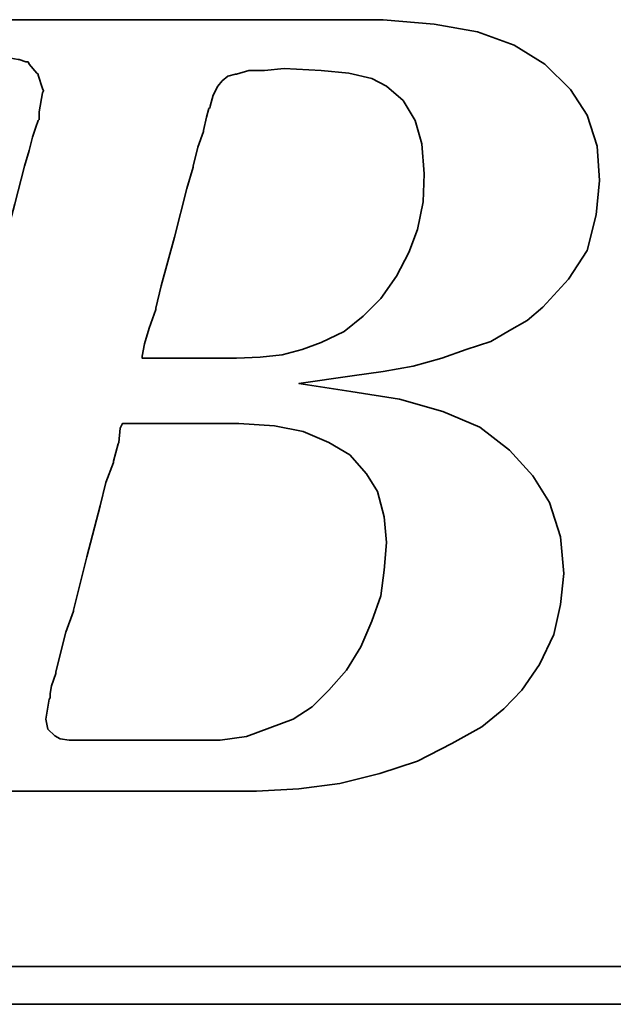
# Model space of a CAD drawing. Extents: x 24.2 to 106.5, y 37.1 to 84.
# Tile 31 of 49: x 92.595 to 93.128, y 59.135 to 60.018. Entities that reach past the tile are written whole.
import ezdxf

# ---------------------------------------------------------------- set-up
doc = ezdxf.new("R2010")
doc.units = 0
doc.header["$MEASUREMENT"] = 0
doc.layers.add('DIM', color=4, linetype='CONTINUOUS')
doc.layers.add('layer 1', color=7, linetype='CONTINUOUS')

# ---------------------------------------------------------------- blocks, each defined once
blk = doc.blocks.new('TBI MOTION logo(完整正式版)')
at = {"layer": 'layer 1', "color": 22, "lineweight": 35}
for points, knots in [([(-64.65375, -6.86375), (-64.65375, -6.86375), (-64.84375, -7.29625), (-64.84375, -7.29625), (-64.84375, -7.29625), (-64.84375, -7.29625), (-64.86875, -7.34375), (-64.86875, -7.34375), (-64.86875, -7.34375), (-64.86875, -7.34375), (-64.86875, -7.36875), (-64.86875, -7.36875), (-64.86875, -7.36875), (-64.86875, -7.36875), (-65.15375, -7.65375), (-65.15375, -7.65375), (-65.15375, -7.65375), (-65.15375, -7.65375), (-65.17875, -7.65375), (-65.17875, -7.65375), (-65.17875, -7.65375), (-65.17875, -7.65375), (-65.20375, -7.67875), (-65.20375, -7.67875), (-65.20375, -7.67875), (-65.20375, -7.67875), (-65.58875, -7.87125), (-65.58875, -7.87125), (-65.58875, -7.87125), (-65.58875, -7.87125), (-65.63375, -7.87125), (-65.63375, -7.87125), (-65.63375, -7.87125), (-65.63375, -7.87125), (-65.65875, -7.89375), (-65.65875, -7.89375), (-65.65875, -7.89375), (-65.65875, -7.89375), (-66.09375, -7.94375), (-66.09375, -7.94375), (-66.09375, -7.94375), (-66.09375, -7.94375), (-66.11375, -7.94375), (-66.11375, -7.94375), (-66.11375, -7.94375), (-66.11375, -7.94375), (-66.16375, -7.94375), (-66.16375, -7.94375), (-66.16375, -7.94375), (-66.16375, -7.94375), (-66.30875, -7.94375), (-66.30875, -7.94375), (-66.30875, -7.94375), (-66.30875, -7.94375), (-66.69375, -7.94375), (-66.69375, -7.94375), (-66.69375, -7.94375), (-66.69375, -7.94375), (-67.07375, -7.94375), (-67.07375, -7.94375), (-67.07375, -7.94375), (-67.07375, -7.94375), (-67.12375, -7.94375), (-67.12375, -7.94375), (-67.12375, -7.94375), (-67.12375, -7.94375), (-67.12375, -7.96625), (-67.12375, -7.96625), (-67.12375, -7.96625), (-67.12375, -7.96625), (-67.14875, -7.99125), (-67.14875, -7.99125), (-67.14875, -7.99125), (-67.14875, -7.99125), (-67.24375, -8.34875), (-67.24375, -8.34875), (-67.24375, -8.34875), (-67.24375, -8.34875), (-67.31375, -8.68625), (-67.31375, -8.68625), (-67.31375, -8.68625), (-67.31375, -8.68625), (-67.26875, -8.68625), (-67.26875, -8.68625), (-67.26875, -8.68625), (-67.26875, -8.68625), (-67.07375, -8.68625), (-67.07375, -8.68625), (-67.07375, -8.68625), (-67.07375, -8.68625), (-66.54875, -8.68625), (-66.54875, -8.68625), (-66.54875, -8.68625), (-66.54875, -8.68625), (-65.82625, -8.68625), (-65.82625, -8.68625), (-65.82625, -8.68625), (-65.82625, -8.68625), (-65.01375, -8.68625), (-65.01375, -8.68625), (-65.01375, -8.68625), (-65.01375, -8.68625), (-64.05375, -8.68625), (-64.05375, -8.68625), (-64.05375, -8.68625), (-64.05375, -8.68625), (-62.08375, -8.68625), (-62.08375, -8.68625), (-62.08375, -8.68625), (-62.08375, -8.68625), (-60.06875, -8.68625), (-60.06875, -8.68625), (-60.06875, -8.68625), (-60.06875, -8.68625), (-59.10875, -8.68625), (-59.10875, -8.68625), (-59.10875, -8.68625), (-59.10875, -8.68625), (-58.29375, -8.68625), (-58.29375, -8.68625), (-58.29375, -8.68625), (-58.29375, -8.68625), (-57.57375, -8.68625), (-57.57375, -8.68625), (-57.57375, -8.68625), (-57.57375, -8.68625), (-57.04875, -8.68625), (-57.04875, -8.68625), (-57.04875, -8.68625), (-57.04875, -8.68625), (-56.85375, -8.68625), (-56.85375, -8.68625), (-56.85375, -8.68625), (-56.85375, -8.68625), (-56.70875, -8.68625), (-56.70875, -8.68625), (-56.70875, -8.68625), (-56.70875, -8.68625), (-56.61375, -8.68625), (-56.61375, -8.68625), (-56.61375, -8.68625), (-56.61375, -8.68625), (-56.56875, -8.68625), (-56.56875, -8.68625), (-56.56875, -8.68625), (-56.56875, -8.68625), (-55.65375, -8.63875), (-55.65375, -8.63875), (-55.65375, -8.63875), (-55.65375, -8.63875), (-54.76875, -8.51875), (-54.76875, -8.51875), (-54.76875, -8.51875), (-54.76875, -8.51875), (-53.90375, -8.30375), (-53.90375, -8.30375), (-53.90375, -8.30375), (-53.90375, -8.30375), (-53.08875, -8.03875), (-53.08875, -8.03875), (-53.08875, -8.03875), (-53.08875, -8.03875), (-52.34375, -7.65375), (-52.34375, -7.65375), (-52.34375, -7.65375), (-52.34375, -7.65375), (-51.69875, -7.29625), (-51.69875, -7.29625), (-51.69875, -7.29625), (-51.69875, -7.29625), (-51.21875, -6.91125), (-51.21875, -6.91125), (-51.21875, -6.91125), (-51.21875, -6.91125), (-50.83375, -6.50375), (-50.83375, -6.50375), (-50.83375, -6.50375), (-50.83375, -6.50375), (-50.44875, -5.94875), (-50.44875, -5.94875), (-50.44875, -5.94875), (-50.44875, -5.94875), (-50.13875, -5.30375), (-50.13875, -5.30375), (-50.13875, -5.30375), (-50.13875, -5.30375), (-49.99375, -4.65375), (-49.99375, -4.65375), (-49.99375, -4.65375), (-49.99375, -4.65375), (-49.92375, -3.98375), (-49.92375, -3.98375), (-49.92375, -3.98375), (-49.92375, -3.98375), (-49.99375, -3.19374), (-49.99375, -3.19374), (-49.99375, -3.19374), (-49.99375, -3.19374), (-50.23374, -2.44874), (-50.23374, -2.44874), (-50.23374, -2.44874), (-50.23374, -2.44874), (-50.59375, -1.87374), (-50.59375, -1.87374), (-50.59375, -1.87374), (-50.59375, -1.87374), (-51.09875, -1.31874), (-51.09875, -1.31874), (-51.09875, -1.31874), (-51.09875, -1.31874), (-51.74375, -0.81875), (-51.74375, -0.81875), (-51.74375, -0.81875), (-51.74375, -0.81875), (-52.53875, -0.48125), (-52.53875, -0.48125), (-52.53875, -0.48125), (-52.53875, -0.48125), (-53.47375, -0.21875), (-53.47375, -0.21875), (-53.47375, -0.21875), (-53.47375, -0.21875), (-54.52875, -0.04874), (-54.52875, -0.04874), (-54.52875, -0.04874), (-54.52875, -0.04874), (-55.65375, 0.12125), (-55.65375, 0.12125), (-55.65375, 0.12125), (-55.65375, 0.12125), (-54.50375, 0.28624), (-54.50375, 0.28624), (-54.50375, 0.28624), (-54.50375, 0.28624), (-53.83375, 0.38124), (-53.83375, 0.38124), (-53.83375, 0.38124), (-53.83375, 0.38124), (-53.18375, 0.50125), (-53.18375, 0.50125), (-53.18375, 0.50125), (-53.18375, 0.50125), (-52.55875, 0.66874), (-52.55875, 0.66874), (-52.55875, 0.66874), (-52.55875, 0.66874), (-52.03375, 0.86124), (-52.03375, 0.86124), (-52.03375, 0.86124), (-52.03375, 0.86124), (-51.50374, 1.03124), (-51.50374, 1.03124), (-51.50374, 1.03124), (-51.50374, 1.03124), (-51.09875, 1.27125), (-51.09875, 1.27125), (-51.09875, 1.27125), (-51.09875, 1.27125), (-50.71375, 1.48624), (-50.71375, 1.48624), (-50.71375, 1.48624), (-50.71375, 1.48624), (-50.37625, 1.77625), (-50.37625, 1.77625), (-50.37625, 1.77625), (-50.37625, 1.77625), (-49.82375, 2.37625), (-49.82375, 2.37625), (-49.82375, 2.37625), (-49.82375, 2.37625), (-49.41875, 2.99625), (-49.41875, 2.99625), (-49.41875, 2.99625), (-49.41875, 2.99625), (-49.22375, 3.76625), (-49.22375, 3.76625), (-49.22375, 3.76625), (-49.22375, 3.76625), (-49.15375, 4.50874), (-49.15375, 4.50874), (-49.15375, 4.50874), (-49.15375, 4.50874), (-49.20375, 5.25125), (-49.20375, 5.25125), (-49.20375, 5.25125), (-49.20375, 5.25125), (-49.41875, 5.92625), (-49.41875, 5.92625), (-49.41875, 5.92625), (-49.41875, 5.92625), (-49.77875, 6.47625), (-49.77875, 6.47625), (-49.77875, 6.47625), (-49.77875, 6.47625), (-50.33125, 7.02624), (-50.33125, 7.02624), (-50.33125, 7.02624), (-50.33125, 7.02624), (-51.00125, 7.43625), (-51.00125, 7.43625), (-51.00125, 7.43625), (-51.00125, 7.43625), (-51.79375, 7.72625), (-51.79375, 7.72625), (-51.79375, 7.72625), (-51.79375, 7.72625), (-52.72875, 7.89124), (-52.72875, 7.89124), (-52.72875, 7.89124), (-52.72875, 7.89124), (-53.83375, 7.98625), (-53.83375, 7.98625), (-53.83375, 7.98625), (-53.83375, 7.98625), (-53.92875, 7.98625), (-53.92875, 7.98625), (-53.92875, 7.98625), (-53.92875, 7.98625), (-54.26375, 7.98625), (-54.26375, 7.98625), (-54.26375, 7.98625), (-54.26375, 7.98625), (-54.74375, 7.98625), (-54.74375, 7.98625), (-54.74375, 7.98625), (-54.74375, 7.98625), (-55.36875, 7.98625), (-55.36875, 7.98625), (-55.36875, 7.98625), (-55.36875, 7.98625), (-56.13375, 7.98625), (-56.13375, 7.98625), (-56.13375, 7.98625), (-56.13375, 7.98625), (-56.94875, 7.98625), (-56.94875, 7.98625), (-56.94875, 7.98625), (-56.94875, 7.98625), (-58.77625, 7.98625), (-58.77625, 7.98625), (-58.77625, 7.98625), (-58.77625, 7.98625), (-60.59875, 7.98625), (-60.59875, 7.98625), (-60.59875, 7.98625), (-60.59875, 7.98625), (-61.41375, 7.98625), (-61.41375, 7.98625), (-61.41375, 7.98625), (-61.41375, 7.98625), (-62.17875, 7.98625), (-62.17875, 7.98625), (-62.17875, 7.98625), (-62.17875, 7.98625), (-62.80375, 7.98625), (-62.80375, 7.98625), (-62.80375, 7.98625), (-62.80375, 7.98625), (-63.30625, 7.98625), (-63.30625, 7.98625), (-63.30625, 7.98625), (-63.30625, 7.98625), (-63.57375, 7.98625), (-63.57375, 7.98625), (-63.57375, 7.98625), (-63.57375, 7.98625), (-63.57375, 7.96375), (-63.57375, 7.96375), (-63.57375, 7.96375), (-63.57375, 7.96375), (-63.59875, 7.94125), (-63.59875, 7.94125), (-63.59875, 7.94125), (-63.59875, 7.94125), (-63.69375, 7.55625), (-63.69375, 7.55625), (-63.69375, 7.55625), (-63.69375, 7.55625), (-63.76375, 7.24624), (-63.76375, 7.24624), (-63.76375, 7.24624), (-63.76375, 7.24624), (-63.23875, 7.24624), (-63.23875, 7.24624), (-63.23875, 7.24624), (-63.23875, 7.24624), (-62.75875, 7.24624), (-62.75875, 7.24624), (-62.75875, 7.24624), (-62.75875, 7.24624), (-62.61125, 7.24624), (-62.61125, 7.24624), (-62.61125, 7.24624), (-62.61125, 7.24624), (-62.56625, 7.24624), (-62.56625, 7.24624), (-62.56625, 7.24624), (-62.56625, 7.24624), (-62.22875, 7.24624), (-62.22875, 7.24624), (-62.22875, 7.24624), (-62.22875, 7.24624), (-62.20375, 7.24624), (-62.20375, 7.24624), (-62.20375, 7.24624), (-62.20375, 7.24624), (-62.17875, 7.21875), (-62.17875, 7.21875), (-62.17875, 7.21875), (-62.17875, 7.21875), (-61.96375, 7.17125), (-61.96375, 7.17125), (-61.96375, 7.17125), (-61.96375, 7.17125), (-61.72375, 7.12624), (-61.72375, 7.12624), (-61.72375, 7.12624), (-61.72375, 7.12624), (-61.70375, 7.12624), (-61.70375, 7.12624), (-61.70375, 7.12624), (-61.70375, 7.12624), (-61.55875, 7.07624), (-61.55875, 7.07624), (-61.55875, 7.07624), (-61.55875, 7.07624), (-61.50875, 7.07624), (-61.50875, 7.07624), (-61.50875, 7.07624), (-61.50875, 7.07624), (-61.48375, 7.02624), (-61.48375, 7.02624), (-61.48375, 7.02624), (-61.48375, 7.02624), (-61.31875, 6.83375), (-61.31875, 6.83375), (-61.31875, 6.83375), (-61.31875, 6.83375), (-61.29375, 6.81125), (-61.29375, 6.81125), (-61.29375, 6.81125), (-61.29375, 6.81125), (-61.29375, 6.78625), (-61.29375, 6.78625), (-61.29375, 6.78625), (-61.29375, 6.78625), (-61.19875, 6.50124), (-61.19875, 6.50124), (-61.19875, 6.50124), (-61.19875, 6.50124), (-61.17375, 6.45124), (-61.17375, 6.45124), (-61.17375, 6.45124), (-61.17375, 6.45124), (-61.19875, 6.40625), (-61.19875, 6.40625), (-61.19875, 6.40625), (-61.19875, 6.40625), (-61.26875, 5.99624), (-61.26875, 5.99624), (-61.26875, 5.99624), (-61.26875, 5.99624), (-61.26875, 5.85125), (-61.26875, 5.85125), (-61.26875, 5.85125), (-61.26875, 5.85125), (-61.26875, 5.82625), (-61.26875, 5.82625), (-61.26875, 5.82625), (-61.26875, 5.82625), (-61.29375, 5.80625), (-61.29375, 5.80625), (-61.29375, 5.80625), (-61.29375, 5.80625), (-61.34125, 5.66125), (-61.34125, 5.66125), (-61.34125, 5.66125), (-61.34125, 5.66125), (-61.41375, 5.44625), (-61.41375, 5.44625), (-61.41375, 5.44625), (-61.41375, 5.44625), (-61.48375, 5.15625), (-61.48375, 5.15625), (-61.48375, 5.15625), (-61.48375, 5.15625), (-61.58375, 4.82124), (-61.58375, 4.82124), (-61.58375, 4.82124), (-61.58375, 4.82124), (-61.79875, 4.00375), (-61.79875, 4.00375), (-61.79875, 4.00375), (-61.79875, 4.00375), (-62.05875, 2.99625), (-62.05875, 2.99625), (-62.05875, 2.99625), (-62.05875, 2.99625), (-62.34875, 1.91625), (-62.34875, 1.91625), (-62.34875, 1.91625), (-62.34875, 1.91625), (-62.97375, -0.41124), (-62.97375, -0.41124), (-62.97375, -0.41124), (-62.97375, -0.41124), (-63.59875, -2.75875), (-63.59875, -2.75875), (-63.59875, -2.75875), (-63.59875, -2.75875), (-63.88375, -3.86374), (-63.88375, -3.86374), (-63.88375, -3.86374), (-63.88375, -3.86374), (-64.14875, -4.82374), (-64.14875, -4.82374), (-64.14875, -4.82374), (-64.14875, -4.82374), (-64.36375, -5.64125), (-64.36375, -5.64125), (-64.36375, -5.64125), (-64.36375, -5.64125), (-64.43625, -5.97625), (-64.43625, -5.97625), (-64.43625, -5.97625), (-64.43625, -5.97625), (-64.50875, -6.28625), (-64.50875, -6.28625), (-64.50875, -6.28625), (-64.50875, -6.28625), (-64.50875, -6.30875), (-64.50875, -6.30875), (-64.50875, -6.30875), (-64.50875, -6.30875), (-64.57875, -6.50375), (-64.57875, -6.50375), (-64.57875, -6.50375), (-64.57875, -6.50375), (-64.62875, -6.69625), (-64.62875, -6.69625), (-64.62875, -6.69625), (-64.62875, -6.69625), (-64.62875, -6.76875), (-64.62875, -6.76875), (-64.62875, -6.76875), (-64.62875, -6.76875), (-64.62875, -6.81375), (-64.62875, -6.81375), (-64.62875, -6.81375), (-64.62875, -6.81375), (-64.62875, -6.83875), (-64.62875, -6.83875), (-64.62875, -6.83875), (-64.62875, -6.83875), (-64.65375, -6.86375), (-64.65375, -6.86375)], [0, 0, 0, 0, 0.00719424, 0.00719424, 0.00719424, 0.00719424, 0.01438849, 0.01438849, 0.01438849, 0.01438849, 0.02158273, 0.02158273, 0.02158273, 0.02158273, 0.02877698, 0.02877698, 0.02877698, 0.02877698, 0.03597122, 0.03597122, 0.03597122, 0.03597122, 0.04316547, 0.04316547, 0.04316547, 0.04316547, 0.05035971, 0.05035971, 0.05035971, 0.05035971, 0.05755396, 0.05755396, 0.05755396, 0.05755396, 0.0647482, 0.0647482, 0.0647482, 0.0647482, 0.07194245, 0.07194245, 0.07194245, 0.07194245, 0.07913669, 0.07913669, 0.07913669, 0.07913669, 0.08633094, 0.08633094, 0.08633094, 0.08633094, 0.09352518, 0.09352518, 0.09352518, 0.09352518, 0.10071942, 0.10071942, 0.10071942, 0.10071942, 0.10791367, 0.10791367, 0.10791367, 0.10791367, 0.11510791, 0.11510791, 0.11510791, 0.11510791, 0.12230216, 0.12230216, 0.12230216, 0.12230216, 0.1294964, 0.1294964, 0.1294964, 0.1294964, 0.13669065, 0.13669065, 0.13669065, 0.13669065, 0.14388489, 0.14388489, 0.14388489, 0.14388489, 0.15107914, 0.15107914, 0.15107914, 0.15107914, 0.15827338, 0.15827338, 0.15827338, 0.15827338, 0.16546763, 0.16546763, 0.16546763, 0.16546763, 0.17266187, 0.17266187, 0.17266187, 0.17266187, 0.17985612, 0.17985612, 0.17985612, 0.17985612, 0.18705036, 0.18705036, 0.18705036, 0.18705036, 0.1942446, 0.1942446, 0.1942446, 0.1942446, 0.20143885, 0.20143885, 0.20143885, 0.20143885, 0.20863309, 0.20863309, 0.20863309, 0.20863309, 0.21582734, 0.21582734, 0.21582734, 0.21582734, 0.22302158, 0.22302158, 0.22302158, 0.22302158, 0.23021583, 0.23021583, 0.23021583, 0.23021583, 0.23741007, 0.23741007, 0.23741007, 0.23741007, 0.24460432, 0.24460432, 0.24460432, 0.24460432, 0.25179856, 0.25179856, 0.25179856, 0.25179856, 0.25899281, 0.25899281, 0.25899281, 0.25899281, 0.26618705, 0.26618705, 0.26618705, 0.26618705, 0.27338129, 0.27338129, 0.27338129, 0.27338129, 0.28057554, 0.28057554, 0.28057554, 0.28057554, 0.28776978, 0.28776978, 0.28776978, 0.28776978, 0.29496403, 0.29496403, 0.29496403, 0.29496403, 0.30215827, 0.30215827, 0.30215827, 0.30215827, 0.30935252, 0.30935252, 0.30935252, 0.30935252, 0.31654676, 0.31654676, 0.31654676, 0.31654676, 0.32374101, 0.32374101, 0.32374101, 0.32374101, 0.33093525, 0.33093525, 0.33093525, 0.33093525, 0.3381295, 0.3381295, 0.3381295, 0.3381295, 0.34532374, 0.34532374, 0.34532374, 0.34532374, 0.35251799, 0.35251799, 0.35251799, 0.35251799, 0.35971223, 0.35971223, 0.35971223, 0.35971223, 0.36690647, 0.36690647, 0.36690647, 0.36690647, 0.37410072, 0.37410072, 0.37410072, 0.37410072, 0.38129496, 0.38129496, 0.38129496, 0.38129496, 0.38848921, 0.38848921, 0.38848921, 0.38848921, 0.39568345, 0.39568345, 0.39568345, 0.39568345, 0.4028777, 0.4028777, 0.4028777, 0.4028777, 0.41007194, 0.41007194, 0.41007194, 0.41007194, 0.41726619, 0.41726619, 0.41726619, 0.41726619, 0.42446043, 0.42446043, 0.42446043, 0.42446043, 0.43165468, 0.43165468, 0.43165468, 0.43165468, 0.43884892, 0.43884892, 0.43884892, 0.43884892, 0.44604317, 0.44604317, 0.44604317, 0.44604317, 0.45323741, 0.45323741, 0.45323741, 0.45323741, 0.46043165, 0.46043165, 0.46043165, 0.46043165, 0.4676259, 0.4676259, 0.4676259, 0.4676259, 0.47482014, 0.47482014, 0.47482014, 0.47482014, 0.48201439, 0.48201439, 0.48201439, 0.48201439, 0.48920863, 0.48920863, 0.48920863, 0.48920863, 0.49640288, 0.49640288, 0.49640288, 0.49640288, 0.50359712, 0.50359712, 0.50359712, 0.50359712, 0.51079137, 0.51079137, 0.51079137, 0.51079137, 0.51798561, 0.51798561, 0.51798561, 0.51798561, 0.52517986, 0.52517986, 0.52517986, 0.52517986, 0.5323741, 0.5323741, 0.5323741, 0.5323741, 0.53956835, 0.53956835, 0.53956835, 0.53956835, 0.54676259, 0.54676259, 0.54676259, 0.54676259, 0.55395683, 0.55395683, 0.55395683, 0.55395683, 0.56115108, 0.56115108, 0.56115108, 0.56115108, 0.56834532, 0.56834532, 0.56834532, 0.56834532, 0.57553957, 0.57553957, 0.57553957, 0.57553957, 0.58273381, 0.58273381, 0.58273381, 0.58273381, 0.58992806, 0.58992806, 0.58992806, 0.58992806, 0.5971223, 0.5971223, 0.5971223, 0.5971223, 0.60431655, 0.60431655, 0.60431655, 0.60431655, 0.61151079, 0.61151079, 0.61151079, 0.61151079, 0.61870504, 0.61870504, 0.61870504, 0.61870504, 0.62589928, 0.62589928, 0.62589928, 0.62589928, 0.63309353, 0.63309353, 0.63309353, 0.63309353, 0.64028777, 0.64028777, 0.64028777, 0.64028777, 0.64748201, 0.64748201, 0.64748201, 0.64748201, 0.65467626, 0.65467626, 0.65467626, 0.65467626, 0.6618705, 0.6618705, 0.6618705, 0.6618705, 0.66906475, 0.66906475, 0.66906475, 0.66906475, 0.67625899, 0.67625899, 0.67625899, 0.67625899, 0.68345324, 0.68345324, 0.68345324, 0.68345324, 0.69064748, 0.69064748, 0.69064748, 0.69064748, 0.69784173, 0.69784173, 0.69784173, 0.69784173, 0.70503597, 0.70503597, 0.70503597, 0.70503597, 0.71223022, 0.71223022, 0.71223022, 0.71223022, 0.71942446, 0.71942446, 0.71942446, 0.71942446, 0.72661871, 0.72661871, 0.72661871, 0.72661871, 0.73381295, 0.73381295, 0.73381295, 0.73381295, 0.74100719, 0.74100719, 0.74100719, 0.74100719, 0.74820144, 0.74820144, 0.74820144, 0.74820144, 0.75539568, 0.75539568, 0.75539568, 0.75539568, 0.76258993, 0.76258993, 0.76258993, 0.76258993, 0.76978417, 0.76978417, 0.76978417, 0.76978417, 0.77697842, 0.77697842, 0.77697842, 0.77697842, 0.78417266, 0.78417266, 0.78417266, 0.78417266, 0.79136691, 0.79136691, 0.79136691, 0.79136691, 0.79856115, 0.79856115, 0.79856115, 0.79856115, 0.8057554, 0.8057554, 0.8057554, 0.8057554, 0.81294964, 0.81294964, 0.81294964, 0.81294964, 0.82014388, 0.82014388, 0.82014388, 0.82014388, 0.82733813, 0.82733813, 0.82733813, 0.82733813, 0.83453237, 0.83453237, 0.83453237, 0.83453237, 0.84172662, 0.84172662, 0.84172662, 0.84172662, 0.84892086, 0.84892086, 0.84892086, 0.84892086, 0.85611511, 0.85611511, 0.85611511, 0.85611511, 0.86330935, 0.86330935, 0.86330935, 0.86330935, 0.8705036, 0.8705036, 0.8705036, 0.8705036, 0.87769784, 0.87769784, 0.87769784, 0.87769784, 0.88489209, 0.88489209, 0.88489209, 0.88489209, 0.89208633, 0.89208633, 0.89208633, 0.89208633, 0.89928058, 0.89928058, 0.89928058, 0.89928058, 0.90647482, 0.90647482, 0.90647482, 0.90647482, 0.91366906, 0.91366906, 0.91366906, 0.91366906, 0.92086331, 0.92086331, 0.92086331, 0.92086331, 0.92805755, 0.92805755, 0.92805755, 0.92805755, 0.9352518, 0.9352518, 0.9352518, 0.9352518, 0.94244604, 0.94244604, 0.94244604, 0.94244604, 0.94964029, 0.94964029, 0.94964029, 0.94964029, 0.95683453, 0.95683453, 0.95683453, 0.95683453, 0.96402878, 0.96402878, 0.96402878, 0.96402878, 0.97122302, 0.97122302, 0.97122302, 0.97122302, 0.97841727, 0.97841727, 0.97841727, 0.97841727, 0.98561151, 0.98561151, 0.98561151, 0.98561151, 0.99280576, 0.99280576, 0.99280576, 0.99280576, 1, 1, 1, 1]), ([(-57.50375, 6.35625), (-57.50375, 6.35625), (-57.57375, 6.11625), (-57.57375, 6.11625), (-57.57375, 6.11625), (-57.57375, 6.11625), (-57.57375, 6.09125), (-57.57375, 6.09125), (-57.57375, 6.09125), (-57.57375, 6.09125), (-57.59875, 6.06625), (-57.59875, 6.06625), (-57.59875, 6.06625), (-57.59875, 6.06625), (-57.64875, 5.87625), (-57.64875, 5.87625), (-57.64875, 5.87625), (-57.64875, 5.87625), (-57.71875, 5.58875), (-57.71875, 5.58875), (-57.71875, 5.58875), (-57.71875, 5.58875), (-57.71875, 5.56625), (-57.71875, 5.56625), (-57.71875, 5.56625), (-57.71875, 5.56625), (-57.83875, 5.23125), (-57.83875, 5.23125), (-57.83875, 5.23125), (-57.83875, 5.23125), (-57.93625, 4.82124), (-57.93625, 4.82124), (-57.93625, 4.82124), (-57.93625, 4.82124), (-57.93625, 4.79624), (-57.93625, 4.79624), (-57.93625, 4.79624), (-57.93625, 4.79624), (-58.07875, 4.34125), (-58.07875, 4.34125), (-58.07875, 4.34125), (-58.07875, 4.34125), (-58.34375, 3.28625), (-58.34375, 3.28625), (-58.34375, 3.28625), (-58.34375, 3.28625), (-58.62875, 2.23124), (-58.62875, 2.23124), (-58.62875, 2.23124), (-58.62875, 2.23124), (-58.74875, 1.75125), (-58.74875, 1.75125), (-58.74875, 1.75125), (-58.74875, 1.75125), (-58.74875, 1.72625), (-58.74875, 1.72625), (-58.74875, 1.72625), (-58.74875, 1.72625), (-58.89375, 1.31625), (-58.89375, 1.31625), (-58.89375, 1.31625), (-58.89375, 1.31625), (-58.98875, 0.98124), (-58.98875, 0.98124), (-58.98875, 0.98124), (-58.98875, 0.98124), (-59.03875, 0.71625), (-59.03875, 0.71625), (-59.03875, 0.71625), (-59.03875, 0.71625), (-59.03875, 0.66874), (-59.03875, 0.66874), (-59.03875, 0.66874), (-59.03875, 0.66874), (-58.91875, 0.66874), (-58.91875, 0.66874), (-58.91875, 0.66874), (-58.91875, 0.66874), (-58.53375, 0.66874), (-58.53375, 0.66874), (-58.53375, 0.66874), (-58.53375, 0.66874), (-58.10375, 0.66874), (-58.10375, 0.66874), (-58.10375, 0.66874), (-58.10375, 0.66874), (-57.66875, 0.66874), (-57.66875, 0.66874), (-57.66875, 0.66874), (-57.66875, 0.66874), (-57.33375, 0.66874), (-57.33375, 0.66874), (-57.33375, 0.66874), (-57.33375, 0.66874), (-57.09375, 0.66874), (-57.09375, 0.66874), (-57.09375, 0.66874), (-57.09375, 0.66874), (-56.99875, 0.66874), (-56.99875, 0.66874), (-56.99875, 0.66874), (-56.99875, 0.66874), (-56.49375, 0.69374), (-56.49375, 0.69374), (-56.49375, 0.69374), (-56.49375, 0.69374), (-56.01375, 0.74374), (-56.01375, 0.74374), (-56.01375, 0.74374), (-56.01375, 0.74374), (-55.58375, 0.86124), (-55.58375, 0.86124), (-55.58375, 0.86124), (-55.58375, 0.86124), (-55.17375, 1.00624), (-55.17375, 1.00624), (-55.17375, 1.00624), (-55.17375, 1.00624), (-54.67375, 1.24625), (-54.67375, 1.24625), (-54.67375, 1.24625), (-54.67375, 1.24625), (-54.26375, 1.58124), (-54.26375, 1.58124), (-54.26375, 1.58124), (-54.26375, 1.58124), (-53.87875, 1.96374), (-53.87875, 1.96374), (-53.87875, 1.96374), (-53.87875, 1.96374), (-53.54375, 2.44625), (-53.54375, 2.44625), (-53.54375, 2.44625), (-53.54375, 2.44625), (-53.27875, 2.95125), (-53.27875, 2.95125), (-53.27875, 2.95125), (-53.27875, 2.95125), (-53.08875, 3.45124), (-53.08875, 3.45124), (-53.08875, 3.45124), (-53.08875, 3.45124), (-52.96875, 4.05124), (-52.96875, 4.05124), (-52.96875, 4.05124), (-52.96875, 4.05124), (-52.94375, 4.65125), (-52.94375, 4.65125), (-52.94375, 4.65125), (-52.94375, 4.65125), (-52.99375, 5.30125), (-52.99375, 5.30125), (-52.99375, 5.30125), (-52.99375, 5.30125), (-53.13875, 5.80625), (-53.13875, 5.80625), (-53.13875, 5.80625), (-53.13875, 5.80625), (-53.39875, 6.23625), (-53.39875, 6.23625), (-53.39875, 6.23625), (-53.39875, 6.23625), (-53.75875, 6.54875), (-53.75875, 6.54875), (-53.75875, 6.54875), (-53.75875, 6.54875), (-54.07375, 6.71625), (-54.07375, 6.71625), (-54.07375, 6.71625), (-54.07375, 6.71625), (-54.57375, 6.83375), (-54.57375, 6.83375), (-54.57375, 6.83375), (-54.57375, 6.83375), (-55.17375, 6.88625), (-55.17375, 6.88625), (-55.17375, 6.88625), (-55.17375, 6.88625), (-55.96875, 6.93125), (-55.96875, 6.93125), (-55.96875, 6.93125), (-55.96875, 6.93125), (-56.39875, 6.88625), (-56.39875, 6.88625), (-56.39875, 6.88625), (-56.39875, 6.88625), (-56.42125, 6.88625), (-56.42125, 6.88625), (-56.42125, 6.88625), (-56.42125, 6.88625), (-56.73375, 6.88625), (-56.73375, 6.88625), (-56.73375, 6.88625), (-56.73375, 6.88625), (-56.99875, 6.81125), (-56.99875, 6.81125), (-56.99875, 6.81125), (-56.99875, 6.81125), (-57.02375, 6.81125), (-57.02375, 6.81125), (-57.02375, 6.81125), (-57.02375, 6.81125), (-57.18875, 6.76625), (-57.18875, 6.76625), (-57.18875, 6.76625), (-57.18875, 6.76625), (-57.30875, 6.66625), (-57.30875, 6.66625), (-57.30875, 6.66625), (-57.30875, 6.66625), (-57.40875, 6.54875), (-57.40875, 6.54875), (-57.40875, 6.54875), (-57.40875, 6.54875), (-57.50375, 6.35625), (-57.50375, 6.35625)], [0, 0, 0, 0, 0.01851852, 0.01851852, 0.01851852, 0.01851852, 0.03703704, 0.03703704, 0.03703704, 0.03703704, 0.05555556, 0.05555556, 0.05555556, 0.05555556, 0.07407407, 0.07407407, 0.07407407, 0.07407407, 0.09259259, 0.09259259, 0.09259259, 0.09259259, 0.11111111, 0.11111111, 0.11111111, 0.11111111, 0.12962963, 0.12962963, 0.12962963, 0.12962963, 0.14814815, 0.14814815, 0.14814815, 0.14814815, 0.16666667, 0.16666667, 0.16666667, 0.16666667, 0.18518519, 0.18518519, 0.18518519, 0.18518519, 0.2037037, 0.2037037, 0.2037037, 0.2037037, 0.22222222, 0.22222222, 0.22222222, 0.22222222, 0.24074074, 0.24074074, 0.24074074, 0.24074074, 0.25925926, 0.25925926, 0.25925926, 0.25925926, 0.27777778, 0.27777778, 0.27777778, 0.27777778, 0.2962963, 0.2962963, 0.2962963, 0.2962963, 0.31481481, 0.31481481, 0.31481481, 0.31481481, 0.33333333, 0.33333333, 0.33333333, 0.33333333, 0.35185185, 0.35185185, 0.35185185, 0.35185185, 0.37037037, 0.37037037, 0.37037037, 0.37037037, 0.38888889, 0.38888889, 0.38888889, 0.38888889, 0.40740741, 0.40740741, 0.40740741, 0.40740741, 0.42592593, 0.42592593, 0.42592593, 0.42592593, 0.44444444, 0.44444444, 0.44444444, 0.44444444, 0.46296296, 0.46296296, 0.46296296, 0.46296296, 0.48148148, 0.48148148, 0.48148148, 0.48148148, 0.5, 0.5, 0.5, 0.5, 0.51851852, 0.51851852, 0.51851852, 0.51851852, 0.53703704, 0.53703704, 0.53703704, 0.53703704, 0.55555556, 0.55555556, 0.55555556, 0.55555556, 0.57407407, 0.57407407, 0.57407407, 0.57407407, 0.59259259, 0.59259259, 0.59259259, 0.59259259, 0.61111111, 0.61111111, 0.61111111, 0.61111111, 0.62962963, 0.62962963, 0.62962963, 0.62962963, 0.64814815, 0.64814815, 0.64814815, 0.64814815, 0.66666667, 0.66666667, 0.66666667, 0.66666667, 0.68518519, 0.68518519, 0.68518519, 0.68518519, 0.7037037, 0.7037037, 0.7037037, 0.7037037, 0.72222222, 0.72222222, 0.72222222, 0.72222222, 0.74074074, 0.74074074, 0.74074074, 0.74074074, 0.75925926, 0.75925926, 0.75925926, 0.75925926, 0.77777778, 0.77777778, 0.77777778, 0.77777778, 0.7962963, 0.7962963, 0.7962963, 0.7962963, 0.81481481, 0.81481481, 0.81481481, 0.81481481, 0.83333333, 0.83333333, 0.83333333, 0.83333333, 0.85185185, 0.85185185, 0.85185185, 0.85185185, 0.87037037, 0.87037037, 0.87037037, 0.87037037, 0.88888889, 0.88888889, 0.88888889, 0.88888889, 0.90740741, 0.90740741, 0.90740741, 0.90740741, 0.92592593, 0.92592593, 0.92592593, 0.92592593, 0.94444444, 0.94444444, 0.94444444, 0.94444444, 0.96296296, 0.96296296, 0.96296296, 0.96296296, 0.98148148, 0.98148148, 0.98148148, 0.98148148, 1, 1, 1, 1]), ([(-61.03125, -6.57375), (-61.03125, -6.57375), (-61.03125, -6.67125), (-61.03125, -6.67125), (-61.03125, -6.67125), (-61.03125, -6.67125), (-61.05375, -6.69625), (-61.05375, -6.69625), (-61.05375, -6.69625), (-61.05375, -6.69625), (-61.12375, -7.12875), (-61.12375, -7.12875), (-61.12375, -7.12875), (-61.12375, -7.12875), (-61.07875, -7.34375), (-61.07875, -7.34375), (-61.07875, -7.34375), (-61.07875, -7.34375), (-60.93375, -7.48875), (-60.93375, -7.48875), (-60.93375, -7.48875), (-60.93375, -7.48875), (-60.81375, -7.55625), (-60.81375, -7.55625), (-60.81375, -7.55625), (-60.81375, -7.55625), (-60.62375, -7.58375), (-60.62375, -7.58375), (-60.62375, -7.58375), (-60.62375, -7.58375), (-60.30875, -7.58375), (-60.30875, -7.58375), (-60.30875, -7.58375), (-60.30875, -7.58375), (-59.97375, -7.58375), (-59.97375, -7.58375), (-59.97375, -7.58375), (-59.97375, -7.58375), (-59.87875, -7.58375), (-59.87875, -7.58375), (-59.87875, -7.58375), (-59.87875, -7.58375), (-59.63625, -7.58375), (-59.63625, -7.58375), (-59.63625, -7.58375), (-59.63625, -7.58375), (-58.96875, -7.58375), (-58.96875, -7.58375), (-58.96875, -7.58375), (-58.96875, -7.58375), (-58.29375, -7.58375), (-58.29375, -7.58375), (-58.29375, -7.58375), (-58.29375, -7.58375), (-58.05375, -7.58375), (-58.05375, -7.58375), (-58.05375, -7.58375), (-58.05375, -7.58375), (-57.98375, -7.58375), (-57.98375, -7.58375), (-57.98375, -7.58375), (-57.98375, -7.58375), (-57.35875, -7.58375), (-57.35875, -7.58375), (-57.35875, -7.58375), (-57.35875, -7.58375), (-56.78375, -7.50875), (-56.78375, -7.50875), (-56.78375, -7.50875), (-56.78375, -7.50875), (-56.27875, -7.31875), (-56.27875, -7.31875), (-56.27875, -7.31875), (-56.27875, -7.31875), (-55.77375, -7.12875), (-55.77375, -7.12875), (-55.77375, -7.12875), (-55.77375, -7.12875), (-55.36875, -6.86375), (-55.36875, -6.86375), (-55.36875, -6.86375), (-55.36875, -6.86375), (-55.00875, -6.50375), (-55.00875, -6.50375), (-55.00875, -6.50375), (-55.00875, -6.50375), (-54.62375, -6.06875), (-54.62375, -6.06875), (-54.62375, -6.06875), (-54.62375, -6.06875), (-54.31375, -5.56875), (-54.31375, -5.56875), (-54.31375, -5.56875), (-54.31375, -5.56875), (-54.07375, -5.01625), (-54.07375, -5.01625), (-54.07375, -5.01625), (-54.07375, -5.01625), (-53.87875, -4.46374), (-53.87875, -4.46374), (-53.87875, -4.46374), (-53.87875, -4.46374), (-53.80875, -3.91375), (-53.80875, -3.91375), (-53.80875, -3.91375), (-53.80875, -3.91375), (-53.75875, -3.31375), (-53.75875, -3.31375), (-53.75875, -3.31375), (-53.75875, -3.31375), (-53.80875, -2.75875), (-53.80875, -2.75875), (-53.80875, -2.75875), (-53.80875, -2.75875), (-53.95375, -2.20875), (-53.95375, -2.20875), (-53.95375, -2.20875), (-53.95375, -2.20875), (-54.19375, -1.82625), (-54.19375, -1.82625), (-54.19375, -1.82625), (-54.19375, -1.82625), (-54.55375, -1.41875), (-54.55375, -1.41875), (-54.55375, -1.41875), (-54.55375, -1.41875), (-55.00875, -1.15125), (-55.00875, -1.15125), (-55.00875, -1.15125), (-55.00875, -1.15125), (-55.56125, -0.91375), (-55.56125, -0.91375), (-55.56125, -0.91375), (-55.56125, -0.91375), (-56.18125, -0.79375), (-56.18125, -0.79375), (-56.18125, -0.79375), (-56.18125, -0.79375), (-56.94875, -0.74374), (-56.94875, -0.74374), (-56.94875, -0.74374), (-56.94875, -0.74374), (-56.99875, -0.74374), (-56.99875, -0.74374), (-56.99875, -0.74374), (-56.99875, -0.74374), (-57.09375, -0.74374), (-57.09375, -0.74374), (-57.09375, -0.74374), (-57.09375, -0.74374), (-57.38375, -0.74374), (-57.38375, -0.74374), (-57.38375, -0.74374), (-57.38375, -0.74374), (-57.76875, -0.74374), (-57.76875, -0.74374), (-57.76875, -0.74374), (-57.76875, -0.74374), (-58.24625, -0.74374), (-58.24625, -0.74374), (-58.24625, -0.74374), (-58.24625, -0.74374), (-58.72875, -0.74374), (-58.72875, -0.74374), (-58.72875, -0.74374), (-58.72875, -0.74374), (-59.20875, -0.74374), (-59.20875, -0.74374), (-59.20875, -0.74374), (-59.20875, -0.74374), (-59.46875, -0.74374), (-59.46875, -0.74374), (-59.46875, -0.74374), (-59.46875, -0.74374), (-59.51625, -0.83875), (-59.51625, -0.83875), (-59.51625, -0.83875), (-59.51625, -0.83875), (-59.54375, -1.15125), (-59.54375, -1.15125), (-59.54375, -1.15125), (-59.54375, -1.15125), (-59.56375, -1.17874), (-59.56375, -1.17874), (-59.56375, -1.17874), (-59.56375, -1.17874), (-59.66375, -1.55875), (-59.66375, -1.55875), (-59.66375, -1.55875), (-59.66375, -1.55875), (-59.66375, -1.58375), (-59.66375, -1.58375), (-59.66375, -1.58375), (-59.66375, -1.58375), (-59.82875, -2.01874), (-59.82875, -2.01874), (-59.82875, -2.01874), (-59.82875, -2.01874), (-59.94875, -2.52125), (-59.94875, -2.52125), (-59.94875, -2.52125), (-59.94875, -2.52125), (-60.23875, -3.62375), (-60.23875, -3.62375), (-60.23875, -3.62375), (-60.23875, -3.62375), (-60.52375, -4.77624), (-60.52375, -4.77624), (-60.52375, -4.77624), (-60.52375, -4.77624), (-60.52375, -4.79874), (-60.52375, -4.79874), (-60.52375, -4.79874), (-60.52375, -4.79874), (-60.69125, -5.25375), (-60.69125, -5.25375), (-60.69125, -5.25375), (-60.69125, -5.25375), (-60.81375, -5.73625), (-60.81375, -5.73625), (-60.81375, -5.73625), (-60.81375, -5.73625), (-60.90875, -6.11875), (-60.90875, -6.11875), (-60.90875, -6.11875), (-60.90875, -6.11875), (-60.90875, -6.14375), (-60.90875, -6.14375), (-60.90875, -6.14375), (-60.90875, -6.14375), (-61.00375, -6.40875), (-61.00375, -6.40875), (-61.00375, -6.40875), (-61.00375, -6.40875), (-61.03125, -6.57375), (-61.03125, -6.57375)], [0, 0, 0, 0, 0.01694915, 0.01694915, 0.01694915, 0.01694915, 0.03389831, 0.03389831, 0.03389831, 0.03389831, 0.05084746, 0.05084746, 0.05084746, 0.05084746, 0.06779661, 0.06779661, 0.06779661, 0.06779661, 0.08474576, 0.08474576, 0.08474576, 0.08474576, 0.10169492, 0.10169492, 0.10169492, 0.10169492, 0.11864407, 0.11864407, 0.11864407, 0.11864407, 0.13559322, 0.13559322, 0.13559322, 0.13559322, 0.15254237, 0.15254237, 0.15254237, 0.15254237, 0.16949153, 0.16949153, 0.16949153, 0.16949153, 0.18644068, 0.18644068, 0.18644068, 0.18644068, 0.20338983, 0.20338983, 0.20338983, 0.20338983, 0.22033898, 0.22033898, 0.22033898, 0.22033898, 0.23728814, 0.23728814, 0.23728814, 0.23728814, 0.25423729, 0.25423729, 0.25423729, 0.25423729, 0.27118644, 0.27118644, 0.27118644, 0.27118644, 0.28813559, 0.28813559, 0.28813559, 0.28813559, 0.30508475, 0.30508475, 0.30508475, 0.30508475, 0.3220339, 0.3220339, 0.3220339, 0.3220339, 0.33898305, 0.33898305, 0.33898305, 0.33898305, 0.3559322, 0.3559322, 0.3559322, 0.3559322, 0.37288136, 0.37288136, 0.37288136, 0.37288136, 0.38983051, 0.38983051, 0.38983051, 0.38983051, 0.40677966, 0.40677966, 0.40677966, 0.40677966, 0.42372881, 0.42372881, 0.42372881, 0.42372881, 0.44067797, 0.44067797, 0.44067797, 0.44067797, 0.45762712, 0.45762712, 0.45762712, 0.45762712, 0.47457627, 0.47457627, 0.47457627, 0.47457627, 0.49152542, 0.49152542, 0.49152542, 0.49152542, 0.50847458, 0.50847458, 0.50847458, 0.50847458, 0.52542373, 0.52542373, 0.52542373, 0.52542373, 0.54237288, 0.54237288, 0.54237288, 0.54237288, 0.55932203, 0.55932203, 0.55932203, 0.55932203, 0.57627119, 0.57627119, 0.57627119, 0.57627119, 0.59322034, 0.59322034, 0.59322034, 0.59322034, 0.61016949, 0.61016949, 0.61016949, 0.61016949, 0.62711864, 0.62711864, 0.62711864, 0.62711864, 0.6440678, 0.6440678, 0.6440678, 0.6440678, 0.66101695, 0.66101695, 0.66101695, 0.66101695, 0.6779661, 0.6779661, 0.6779661, 0.6779661, 0.69491525, 0.69491525, 0.69491525, 0.69491525, 0.71186441, 0.71186441, 0.71186441, 0.71186441, 0.72881356, 0.72881356, 0.72881356, 0.72881356, 0.74576271, 0.74576271, 0.74576271, 0.74576271, 0.76271186, 0.76271186, 0.76271186, 0.76271186, 0.77966102, 0.77966102, 0.77966102, 0.77966102, 0.79661017, 0.79661017, 0.79661017, 0.79661017, 0.81355932, 0.81355932, 0.81355932, 0.81355932, 0.83050847, 0.83050847, 0.83050847, 0.83050847, 0.84745763, 0.84745763, 0.84745763, 0.84745763, 0.86440678, 0.86440678, 0.86440678, 0.86440678, 0.88135593, 0.88135593, 0.88135593, 0.88135593, 0.89830508, 0.89830508, 0.89830508, 0.89830508, 0.91525424, 0.91525424, 0.91525424, 0.91525424, 0.93220339, 0.93220339, 0.93220339, 0.93220339, 0.94915254, 0.94915254, 0.94915254, 0.94915254, 0.96610169, 0.96610169, 0.96610169, 0.96610169, 0.98305085, 0.98305085, 0.98305085, 0.98305085, 1, 1, 1, 1]), ([(75.90875, -9.47875), (75.90875, -9.47875), (75.90875, -12.28625), (75.90875, -12.28625), (75.90875, -12.28625), (75.90875, -12.28625), (75.90875, -12.47875), (75.90875, -12.47875), (75.90875, -12.47875), (75.90875, -12.47875), (75.71625, -12.47875), (75.71625, -12.47875), (75.71625, -12.47875), (75.71625, -12.47875), (-88.32875, -12.47875), (-88.32875, -12.47875), (-88.32875, -12.47875), (-88.32875, -12.47875), (-88.32875, -13.29375), (-88.32875, -13.29375), (-88.32875, -13.29375), (-88.32875, -13.29375), (82.89125, -13.29375), (82.89125, -13.29375), (82.89125, -13.29375), (82.89125, -13.29375), (75.90875, -9.47875), (75.90875, -9.47875)], [0, 0, 0, 0, 0.14285714, 0.14285714, 0.14285714, 0.14285714, 0.28571429, 0.28571429, 0.28571429, 0.28571429, 0.42857143, 0.42857143, 0.42857143, 0.42857143, 0.57142857, 0.57142857, 0.57142857, 0.57142857, 0.71428571, 0.71428571, 0.71428571, 0.71428571, 0.85714286, 0.85714286, 0.85714286, 0.85714286, 1, 1, 1, 1])]:
    blk.add_open_spline(points, degree=3, knots=knots, dxfattribs=at)

msp = doc.modelspace()

# ---------------------------------------------------------------- block references
at = {"layer": 'DIM', "color": 7, "xscale": 0.0415039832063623, "yscale": 0.0415039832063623, "zscale": 0.0415039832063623}
msp.add_blockref('TBI MOTION logo(完整正式版)', (95.1557, 59.68673), dxfattribs=at)

doc.saveas('drawing.dxf')
